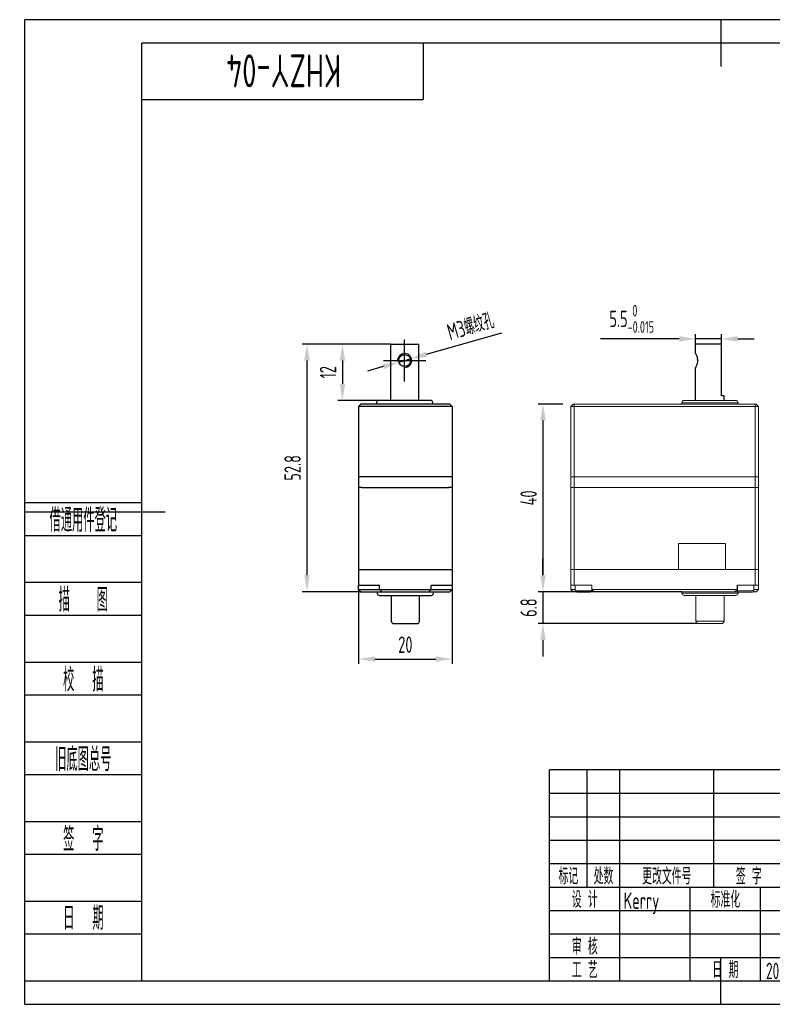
# Model space of a CAD drawing. Header units: inches. Extents: x -274 to 24, y 482 to 692.
# Tile 1 of 2: x -274 to -114, y 482 to 692. Entities that reach past the tile are written whole.
import ezdxf
from ezdxf.enums import TextEntityAlignment as Align

# ---------------------------------------------------------------- set-up
doc = ezdxf.new("R2010")
doc.units = ezdxf.units.IN
doc.header["$MEASUREMENT"] = 0
doc.header["$PDMODE"] = 3
doc.header["$PDSIZE"] = 0.3125
doc.linetypes.add('CENTER2', pattern=[28.575, 19.05, -3.175, 3.175, -3.175])
doc.layers.get('0').update_dxf_attribs({"linetype": 'CONTINUOUS'})
doc.layers.get('Defpoints').update_dxf_attribs({"linetype": 'CONTINUOUS'})
for name, color, linetype in [('02___PRT_ALL_AXES', 7, 'CONTINUOUS'), ('1轮廓实线层', 7, 'CONTINUOUS'), ('2细线层', 4, 'CONTINUOUS'), ('3中心线层', 1, 'CENTER2'), ('6文字层', 3, 'CONTINUOUS'), ('7标注层', 4, 'CONTINUOUS'), ('图框层', 7, 'CONTINUOUS')]:
    doc.layers.add(name, color=color, linetype=linetype)
doc.styles.add('PC_TEXTSTYLE', font='ISOCP.SHX', dxfattribs={"width": 0.707, "bigfont": 'GBCBIG.SHX'})
doc.dimstyles.new('GB_DIAMETER', dxfattribs={"dimtxt": 3.5, "dimasz": 3.5, "dimexe": 1, "dimexo": 0, "dimgap": 1.5, "dimtad": 1, "dimjust": 4, "dimdsep": 46, "dimtxsty": 'PC_TEXTSTYLE', "dimcen": 0, "dimclrd": 256, "dimclrt": 3, "dimadec": 0, "dimazin": 2, "dimtp": 0.1, "dimtm": 0.1, "dimtfac": 0.71, "dimtdec": 3, "dimtmove": 0, "dimatfit": 2, "dimfxl": 1, "dimtfill": 1, "dimarcsym": 0})
doc.dimstyles.new('GB_LINEAR', dxfattribs={"dimtxt": 3.5, "dimasz": 3.5, "dimexe": 1, "dimexo": 0, "dimgap": 1.5, "dimtad": 1, "dimdsep": 46, "dimtxsty": 'PC_TEXTSTYLE', "dimcen": 0, "dimclrd": 256, "dimclrt": 3, "dimadec": 0, "dimazin": 2, "dimtp": 0.1, "dimtm": 0.1, "dimtfac": 0.71, "dimtdec": 3, "dimtmove": 0, "dimatfit": 3, "dimfxl": 1, "dimtfill": 1, "dimarcsym": 0})

# ---------------------------------------------------------------- blocks, each defined once
blk = doc.blocks.new('*D5')
at = {"layer": '7标注层', "color": 0, "lineweight": -2}
for p, q in [((-158.42, 610.26), (-163.64, 610.26)), ((-157.77, 570.26), (-163.64, 570.26))]:
    blk.add_line(p, q, dxfattribs=at)
at = {"layer": '7标注层', "lineweight": -2}
blk.add_line((-162.64, 606.76), (-162.64, 573.76), dxfattribs=at)
at = {"layer": '7标注层'}
for points in [[(-162.05, 606.76), (-163.22, 606.76), (-162.64, 610.26)], [(-163.22, 573.76), (-162.05, 573.76), (-162.64, 570.26)]]:
    blk.add_solid(points, dxfattribs=at)
at = {"layer": 'Defpoints', "color": 0}
for p in [(-158.42, 610.26), (-162.64, 570.26), (-157.77, 570.26)]:
    blk.add_point(p, dxfattribs=at)
at = {"layer": '7标注层', "color": 3, "insert": (-165.71, 590.26), "char_height": 3.5, "attachment_point": 5, "rotation": 90, "style": 'PC_TEXTSTYLE', "bg_fill": 3, "box_fill_scale": 1.25, "bg_fill_color": 257, "bg_fill_transparency": 0}
blk.add_mtext('40', dxfattribs=at)
blk = doc.blocks.new('ZwmFrameMain_A4^_^无分区图框^_^landscape')
at = {"layer": '1轮廓实线层'}
for p, q in [((123.5, 205), (123.5, 195)), ((0, 0), (0, 200)), ((267, 200), (0, 200)), ((267, 200), (267, 0)), ((-25, 100), (5, 100)), ((272, 100), (262, 100)), ((123.5, -5), (123.5, 5)), ((0, 0), (267, 0))]:
    blk.add_line(p, q, dxfattribs=at)
at = {"layer": '2细线层'}
for p, q in [((-25, -5), (-25, 205)), ((272, 205), (-25, 205)), ((272, 205), (272, -5)), ((-25, -5), (272, -5))]:
    blk.add_line(p, q, dxfattribs=at)
blk = doc.blocks.new('ZwmFrameMain_标题栏1')
at = {"layer": '1轮廓实线层'}
for p, q in [((-180, 0), (-180, 45)), ((0, 45), (-180, 45)), ((-172, 20), (-172, 45)), ((-165, 20), (-165, 45)), ((-145, 20), (-145, 45)), ((-130, 20), (-130, 45)), ((-120, 0), (-120, 45)), ((0, 0), (0, 45)), ((-60, 30), (0, 30)), ((-180, 20), (-60, 20)), ((-165, 0), (-165, 20)), ((-150, 0), (-150, 20)), ((-135, 0), (-135, 20)), ((-60, 15), (0, 15)), ((-180, 0), (0, 0))]:
    blk.add_line(p, q, dxfattribs=at)
at = {"layer": '1轮廓实线层', "color": 7}
for p, q in [((-60, 0), (-60, 45)), ((-180, 25), (-120, 25))]:
    blk.add_line(p, q, dxfattribs=at)
at = {"layer": '2细线层'}
for p, q in [((-180, 40), (-120, 40)), ((-180, 35), (-120, 35)), ((-180, 30), (-120, 30)), ((-90, 0), (-90, 20)), ((-75, 6), (-75, 20)), ((-180, 15), (-120, 15)), ((-120, 14), (-60, 14)), ((-112.5, 6), (-112.5, 14)), ((-105, 6), (-105, 14)), ((-97.5, 6), (-97.5, 14)), ((-180, 10), (-120, 10)), ((-180, 5), (-120, 5)), ((-120, 6), (-60, 6))]:
    blk.add_line(p, q, dxfattribs=at)
at = {"layer": '6文字层', "style": 'PC_TEXTSTYLE', "width": 0.667}
for s, p in [('标记', (-176, 22.5)), ('处数', (-168.5, 22.5)), (' 更改文件号 ', (-155, 22.5)), (' 签 字 ', (-137.5, 22.5)), (' 日期 ', (-125, 22.5)), (' 设 计 ', (-172.5, 17.51)), (' 标准化 ', (-142.5, 17.51)), (' 图 样 标 记 ', (-105, 17)), (' 重 量 ', (-82.5, 17)), (' 比 例 ', (-67.5, 17)), (' 审 核 ', (-172.5, 7.5)), (' 工 艺 ', (-172.5, 2.5)), (' 日 期 ', (-142.5, 2.5)), ('共       页', (-105, 3)), ('第       页', (-75, 3))]:
    blk.add_text(s, height=3.5, dxfattribs=at).set_placement(p, align=Align.MIDDLE)
at = {"layer": '6文字层', "style": 'PC_TEXTSTYLE', "flags": 8}
for tag, height, width, p, p2 in [('企业名称', 5, 3.445461, (-54.29, 34.82), (-5.27, 34.82)), ('产品名称或材料标记', 7, 1.034456, (-113.46, 28.64), (-66.42, 28.64)), ('图样名称', 5, 3.480264, (-54.79, 19.98), (-5.27, 19.98)), ('标准化', 3.5, 1.756036, (-133.83, 15.37), (-120.75, 15.37)), ('重量', 3.5, 2.448074, (-88.46, 7.54), (-76.55, 7.54)), ('比例', 3.5, 2.367734, (-73.35, 7.54), (-61.93, 7.54)), ('图样代号', 5, 3.489916, (-54.79, 5.63), (-5.52, 5.63)), ('审核', 3.5, 2.723972, (-163.99, 5.37), (-150.63, 5.37)), ('工艺', 3.5, 2.851598, (-164.21, 0.37), (-150.89, 0.37)), ('日期', 3.5, 2.733185, (-133.83, 0.37), (-120.75, 0.37)), ('共几页', 3.5, 0.953151, (-108.58, 1.48), (-101.56, 1.48))]:
    blk.add_attdef(tag, text='', height=height, dxfattribs=dict(at, width=width)).set_placement(p, p2, align=Align.FIT)
at = {"layer": '6文字层', "style": 'PC_TEXTSTYLE', "width": 9.901758, "flags": 8}
blk.add_attdef('设计', text='', height=3.5, rotation=359.5768, dxfattribs=at).set_placement((-164.23, 15.37), (-150.37, 15.27), align=Align.FIT)
at = {"layer": '6文字层', "color": 3, "style": 'PC_TEXTSTYLE', "width": 0.96618, "flags": 8}
blk.add_attdef('第几页', text='', height=3.5, dxfattribs=at).set_placement((-78.29, 1.5), (-71.16, 1.5), align=Align.FIT)
at = {"layer": '6文字层', "color": 0, "style": 'PC_TEXTSTYLE', "width": 0.715273, "flags": 8}
blk.add_attdef('图纸张数', text='', height=3.5, dxfattribs=at).set_placement((-2.66, -3.87), (4.46, -3.87), align=Align.FIT)
blk = doc.blocks.new('ZwmFrameMain_图样代号')
at = {"layer": '2细线层', "linetype": 'Continuous'}
for p in [(60, 0), (0, -12)]:
    blk.add_line(p, (60, -12), dxfattribs=at)
at = {"layer": '6文字层', "style": 'PC_TEXTSTYLE', "width": 2.827942}
blk.add_attdef('图样代号', text='', height=7, rotation=180, dxfattribs=at).set_placement((58.24, -2.4), (2.35, -2.4), align=Align.FIT)
blk = doc.blocks.new('ZwmFrameMain_附加栏')
at = {"layer": '2细线层'}
for p, q in [((-25, 102), (0, 102)), ((-25, 95), (0, 95)), ((-25, 85), (0, 85)), ((-25, 78), (0, 78)), ((-25, 68), (0, 68)), ((-25, 61), (0, 61)), ((-25, 51), (0, 51)), ((-25, 44), (0, 44)), ((-25, 34), (0, 34)), ((-25, 27), (0, 27)), ((-25, 17), (0, 17)), ((-25, 10), (0, 10)), ((-25, 0), (0, 0))]:
    blk.add_line(p, q, dxfattribs=at)
at = {"layer": '6文字层', "color": 3, "style": 'PC_TEXTSTYLE'}
for s, width, p in [('借通用件登记', 0.667, (-12.5, 98.5)), ('描   图', 0.6667, (-12.5, 81.5)), ('校  描', 0.667, (-12.5, 64.5)), ('旧底图总号', 0.667, (-12.5, 47.5)), ('签  字', 0.667, (-12.5, 30.5)), ('日  期', 0.667, (-12.49, 13.6))]:
    blk.add_text(s, height=5, dxfattribs=dict(at, width=width)).set_placement(p, align=Align.MIDDLE)
at = {"layer": '6文字层', "style": 'PC_TEXTSTYLE'}
for tag, width, p, p2 in [('借通用件登记', 0.671328, (-23.44, 86.36), (-1.25, 86.36)), ('描图', 2.120922, (-23.44, 69.36), (-1.25, 69.36)), ('校图', 2.149976, (-23.75, 52.06), (-1.25, 52.06)), ('旧底图总号', 0.761452, (-22.84, 35.67), (-1.86, 35.67)), ('签字', 2.026939, (-23.14, 18.37), (-1.56, 18.37)), ('日期', 1.89999, (-22.84, 1.37), (-2.17, 1.37))]:
    blk.add_attdef(tag, text='', height=5, dxfattribs=dict(at, width=width)).set_placement(p, p2, align=Align.FIT)
blk = doc.blocks.new('*D23')
at = {"layer": '7标注层', "color": 0, "lineweight": -2}
for p, q in [((-195.16, 623.07), (-214, 623.07)), ((-201.53, 570.27), (-214, 570.27))]:
    blk.add_line(p, q, dxfattribs=at)
at = {"layer": '7标注层', "lineweight": -2}
blk.add_line((-213, 619.57), (-213, 573.77), dxfattribs=at)
at = {"layer": '7标注层'}
for points in [[(-212.41, 619.57), (-213.58, 619.57), (-213, 623.07)], [(-213.58, 573.77), (-212.41, 573.77), (-213, 570.27)]]:
    blk.add_solid(points, dxfattribs=at)
at = {"layer": 'Defpoints', "color": 0}
for p in [(-195.16, 623.07), (-213, 570.27), (-201.53, 570.27)]:
    blk.add_point(p, dxfattribs=at)
at = {"layer": '7标注层', "color": 3, "insert": (-216.07, 596.67), "char_height": 3.5, "attachment_point": 5, "rotation": 90, "style": 'PC_TEXTSTYLE', "bg_fill": 3, "box_fill_scale": 1.25, "bg_fill_color": 257, "bg_fill_transparency": 0}
blk.add_mtext('52.8', dxfattribs=at)
blk = doc.blocks.new('*D24')
at = {"layer": '7标注层', "lineweight": -2}
for p, q in [((-162.64, 573.76), (-162.64, 577.26)), ((-162.64, 570.26), (-162.64, 563.46)), ((-162.64, 559.96), (-162.64, 556.46))]:
    blk.add_line(p, q, dxfattribs=at)
at = {"layer": '7标注层', "color": 0, "lineweight": -2}
for p, q in [((-133.02, 570.26), (-163.64, 570.26)), ((-129.52, 563.46), (-163.64, 563.46))]:
    blk.add_line(p, q, dxfattribs=at)
at = {"layer": '7标注层'}
for points in [[(-163.22, 573.76), (-162.05, 573.76), (-162.64, 570.26)], [(-162.05, 559.96), (-163.22, 559.96), (-162.64, 563.46)]]:
    blk.add_solid(points, dxfattribs=at)
at = {"layer": 'Defpoints', "color": 0}
for p in [(-133.02, 570.26), (-162.64, 563.46), (-129.52, 563.46)]:
    blk.add_point(p, dxfattribs=at)
at = {"layer": '7标注层', "color": 3, "insert": (-165.71, 566.86), "char_height": 3.5, "attachment_point": 5, "rotation": 90, "style": 'PC_TEXTSTYLE', "bg_fill": 3, "box_fill_scale": 1.25, "bg_fill_color": 257, "bg_fill_transparency": 0}
blk.add_mtext('6.8', dxfattribs=at)
blk = doc.blocks.new('*D65')
at = {"layer": '7标注层', "color": 0, "lineweight": -2}
for p, q in [((-202.01, 570.77), (-202.01, 554.89)), ((-182.01, 570.77), (-182.01, 554.89))]:
    blk.add_line(p, q, dxfattribs=at)
at = {"layer": '7标注层', "lineweight": -2}
blk.add_line((-198.51, 555.89), (-185.51, 555.89), dxfattribs=at)
at = {"layer": '7标注层'}
for points in [[(-198.51, 556.47), (-198.51, 555.31), (-202.01, 555.89)], [(-185.51, 555.31), (-185.51, 556.47), (-182.01, 555.89)]]:
    blk.add_solid(points, dxfattribs=at)
at = {"layer": 'Defpoints', "color": 0}
for p in [(-202.01, 570.77), (-182.01, 570.77), (-182.01, 555.89)]:
    blk.add_point(p, dxfattribs=at)
at = {"layer": '7标注层', "color": 3, "insert": (-192.01, 558.97), "char_height": 3.5, "attachment_point": 5, "style": 'PC_TEXTSTYLE', "bg_fill": 3, "box_fill_scale": 1.25, "bg_fill_color": 257, "bg_fill_transparency": 0}
blk.add_mtext('20', dxfattribs=at)
blk = doc.blocks.new('*D66')
at = {"layer": '7标注层', "lineweight": -2}
for p, q in [((-171.53, 625.42), (-187.56, 620.87)), ((-193.39, 619.22), (-190.93, 619.91)), ((-196.75, 618.26), (-200.12, 617.31))]:
    blk.add_line(p, q, dxfattribs=at)
at = {"layer": '7标注层'}
for points in [[(-187.72, 621.43), (-187.41, 620.31), (-190.93, 619.91)], [(-196.59, 617.7), (-196.91, 618.82), (-193.39, 619.22)]]:
    blk.add_solid(points, dxfattribs=at)
at = {"layer": 'Defpoints', "color": 0}
for p in [(-190.93, 619.91), (-193.39, 619.22)]:
    blk.add_point(p, dxfattribs=at)
at = {"layer": '7标注层', "color": 3, "insert": (-178.12, 626.9), "char_height": 3.5, "attachment_point": 5, "rotation": 15.8432, "style": 'PC_TEXTSTYLE', "bg_fill": 3, "box_fill_scale": 1.25, "bg_fill_color": 257, "bg_fill_transparency": 0}
blk.add_mtext('M3螺纹孔', dxfattribs=at)
blk = doc.blocks.new('*D75')
at = {"layer": '7标注层', "lineweight": -2}
for p, q in [((-133.58, 624.18), (-150.34, 624.18)), ((-124.58, 624.18), (-130.08, 624.18)), ((-121.08, 624.18), (-117.58, 624.18))]:
    blk.add_line(p, q, dxfattribs=at)
at = {"layer": '7标注层', "color": 0, "lineweight": -2}
for p, q in [((-130.08, 623.07), (-130.08, 625.18)), ((-124.58, 623.07), (-124.58, 625.18))]:
    blk.add_line(p, q, dxfattribs=at)
at = {"layer": '7标注层'}
for points in [[(-133.58, 623.6), (-133.58, 624.77), (-130.08, 624.18)], [(-121.08, 624.77), (-121.08, 623.6), (-124.58, 624.18)]]:
    blk.add_solid(points, dxfattribs=at)
at = {"layer": 'Defpoints', "color": 0}
for p in [(-130.08, 624.18), (-130.08, 623.07), (-124.58, 623.07)]:
    blk.add_point(p, dxfattribs=at)
at = {"layer": '7标注层', "color": 3, "insert": (-143.71, 628.46), "char_height": 3.5, "attachment_point": 5, "style": 'PC_TEXTSTYLE', "bg_fill": 3, "box_fill_scale": 1.25, "bg_fill_color": 257, "bg_fill_transparency": 0}
blk.add_mtext('{\\A1;5.5{}{\\H0.71x;\\C2;\\S 0^ -0.015;}}', dxfattribs=at)
blk = doc.blocks.new('*D81')
at = {"layer": '7标注层', "color": 0, "lineweight": -2}
for p, q in [((-195.16, 623.07), (-206.43, 623.07)), ((-195.16, 611.07), (-206.43, 611.07))]:
    blk.add_line(p, q, dxfattribs=at)
at = {"layer": '7标注层', "lineweight": -2}
blk.add_line((-205.43, 619.57), (-205.43, 614.57), dxfattribs=at)
at = {"layer": '7标注层'}
for points in [[(-204.85, 619.57), (-206.02, 619.57), (-205.43, 623.07)], [(-206.02, 614.57), (-204.85, 614.57), (-205.43, 611.07)]]:
    blk.add_solid(points, dxfattribs=at)
at = {"layer": 'Defpoints', "color": 0}
for p in [(-195.16, 623.07), (-205.43, 611.07), (-195.16, 611.07)]:
    blk.add_point(p, dxfattribs=at)
at = {"layer": '7标注层', "color": 3, "insert": (-208.51, 617.07), "char_height": 3.5, "attachment_point": 5, "rotation": 90, "style": 'PC_TEXTSTYLE', "bg_fill": 3, "box_fill_scale": 1.25, "bg_fill_color": 257, "bg_fill_transparency": 0}
blk.add_mtext('12', dxfattribs=at)

msp = doc.modelspace()

# ---------------------------------------------------------------- linework, layer by layer
at = {"color": 7, "linetype": 'Continuous', "lineweight": 25}
for p, q in [((-195.158, 623.067), (-195.158, 611.067)), ((-195.158, 623.067), (-189.158, 623.067)), ((-189.158, 611.067), (-189.158, 623.067)), ((-130.076, 621.048), (-130.076, 623.067)), ((-124.576, 623.067), (-130.076, 623.067)), ((-124.576, 612.067), (-124.576, 623.067)), ((-130.076, 611.067), (-130.076, 618.079)), ((-124.076, 612.067), (-124.576, 612.067)), ((-124.076, 612.067), (-124.076, 611.067)), ((-202.008, 609.767), (-201.508, 610.267)), ((-201.307, 610.267), (-201.508, 610.267)), ((-182.707, 610.267), (-201.307, 610.267)), ((-182.704, 609.767), (-201.304, 609.767)), ((-198.165, 610.567), (-198.165, 610.267)), ((-192.135, 611.067), (-197.665, 611.067)), ((-186.665, 611.067), (-192.135, 611.067)), ((-186.165, 610.267), (-186.165, 610.567)), ((-182.508, 610.267), (-182.707, 610.267)), ((-182.006, 609.764), (-182.508, 610.267)), ((-182.008, 609.767), (-182.008, 594.767)), ((-201.304, 594.767), (-202.008, 594.767)), ((-182.704, 594.767), (-201.304, 594.767)), ((-182.008, 594.767), (-182.704, 594.767)), ((-182.008, 594.767), (-182.008, 592.467)), ((-201.304, 592.467), (-202.008, 592.467)), ((-201.304, 592.467), (-182.704, 592.467)), ((-182.008, 592.467), (-182.704, 592.467)), ((-182.008, 592.467), (-182.008, 574.967)), ((-202.008, 574.967), (-201.304, 574.967)), ((-201.304, 574.967), (-182.704, 574.967)), ((-182.704, 574.967), (-182.008, 574.967)), ((-182.008, 574.967), (-182.008, 570.767)), ((-202.008, 571.667), (-201.304, 571.667)), ((-201.304, 571.667), (-197.504, 571.667)), ((-197.504, 570.767), (-197.504, 571.667)), ((-186.504, 571.667), (-182.704, 571.667)), ((-186.504, 570.767), (-186.504, 571.667)), ((-182.704, 571.667), (-182.008, 571.667)), ((-202.008, 570.767), (-182.008, 570.767)), ((-202.008, 570.767), (-201.504, 570.267)), ((-201.694, 570.267), (-201.531, 570.267)), ((-201.504, 570.267), (-182.504, 570.267)), ((-198.004, 570.267), (-198.004, 569.967)), ((-197.515, 570.767), (-197.504, 570.767)), ((-197.007, 570.267), (-197.504, 570.767)), ((-197.504, 569.467), (-186.504, 569.467)), ((-197.015, 570.267), (-197.007, 570.267)), ((-195.004, 569.467), (-195.004, 563.967)), ((-189.004, 563.967), (-189.004, 569.467)), ((-186.504, 570.767), (-187.007, 570.267)), ((-186.004, 569.967), (-186.004, 570.267)), ((-182.504, 570.267), (-182.008, 570.767)), ((-194.504, 563.467), (-189.504, 563.467))]:
    msp.add_line(p, q, dxfattribs=at)
at = {"color": 7, "lineweight": 0}
for p, q in [((-156.192, 610.264), (-156.692, 609.764)), ((-156.692, 609.764), (-116.692, 609.764)), ((-156.692, 570.764), (-156.692, 609.764)), ((-156.192, 610.264), (-117.192, 610.264)), ((-155.992, 571.664), (-155.992, 610.264)), ((-133.017, 610.564), (-121.017, 610.564)), ((-133.017, 610.264), (-133.017, 610.564)), ((-132.517, 611.064), (-121.517, 611.064)), ((-121.017, 610.264), (-121.017, 610.564)), ((-117.392, 571.664), (-117.392, 610.264)), ((-117.192, 610.264), (-116.692, 609.764)), ((-116.692, 570.764), (-116.692, 609.764)), ((-116.692, 594.764), (-156.692, 594.764)), ((-116.692, 592.464), (-156.692, 592.464)), ((-133.695, 574.964), (-133.695, 580.564)), ((-123.695, 580.564), (-133.695, 580.564)), ((-123.695, 574.964), (-123.695, 580.564)), ((-156.692, 574.964), (-116.692, 574.964)), ((-156.692, 571.664), (-152.192, 571.664)), ((-152.192, 571.664), (-152.192, 570.764)), ((-121.192, 571.664), (-121.192, 570.764)), ((-121.192, 571.664), (-116.692, 571.664)), ((-155.742, 570.764), (-156.692, 570.764)), ((-156.192, 570.264), (-156.692, 570.764)), ((-155.661, 570.264), (-156.192, 570.264)), ((-152.242, 570.464), (-155.742, 570.464)), ((-152.542, 570.164), (-155.442, 570.164)), ((-121.061, 570.264), (-152.323, 570.264)), ((-121.142, 570.764), (-152.242, 570.764)), ((-152.192, 570.764), (-151.692, 570.264)), ((-133.017, 570.264), (-133.017, 569.964)), ((-121.017, 569.964), (-133.017, 569.964)), ((-121.517, 569.464), (-132.517, 569.464)), ((-130.017, 569.464), (-130.017, 563.964)), ((-124.017, 569.464), (-124.017, 563.964)), ((-121.692, 570.264), (-121.192, 570.764)), ((-117.642, 570.464), (-121.142, 570.464)), ((-121.017, 570.221), (-121.017, 569.964)), ((-117.942, 570.164), (-120.842, 570.164)), ((-117.192, 570.264), (-117.723, 570.264)), ((-116.692, 570.764), (-117.642, 570.764)), ((-116.692, 570.764), (-117.192, 570.264)), ((-124.017, 563.964), (-130.017, 563.964)), ((-124.517, 563.464), (-129.517, 563.464))]:
    msp.add_line(p, q, dxfattribs=at)
msp.add_circle((-192.158, 619.567), 1.275)
at = {"color": 7, "linetype": 'Continuous', "lineweight": 25}
for centre, start, end in [((-197.665, 610.567), 90, 180), ((-186.665, 610.567), 0, 90), ((-197.504, 569.967), 180, 270), ((-186.504, 569.967), 270, 0), ((-194.504, 563.967), 180, 270), ((-189.504, 563.967), 270, 0)]:
    msp.add_arc(centre, 0.5, start, end, dxfattribs=at)
at = {"color": 7, "lineweight": 0}
for centre, radius, start, end in [((-132.517, 610.564), 0.5, 90, 180), ((-121.517, 610.564), 0.5, 0, 90), ((-155.442, 570.464), 0.3, 180, 270), ((-152.542, 570.464), 0.3, 270, 0), ((-132.517, 569.964), 0.5, 180, 270), ((-121.517, 569.964), 0.5, 270, 0), ((-120.842, 570.464), 0.3, 180, 270), ((-117.942, 570.464), 0.3, 270, 0), ((-129.517, 563.964), 0.5, 180, 270), ((-124.517, 563.964), 0.5, 270, 0)]:
    msp.add_arc(centre, radius, start, end, dxfattribs=at)
at = {"color": 7, "linetype": 'Continuous', "lineweight": 25}
for points, knots in [([(-130.067, 621.048), (-130.069, 621.052), (-130.076, 621.066), (-130.01, 620.934), (-129.895, 620.674), (-129.758, 620.276), (-129.682, 619.875), (-129.676, 619.632), (-129.674, 619.567)], [0, 0, 0, 0, 0.0896251, 0.2791734, 0.4769546, 0.6944696, 0.9183125, 1, 1, 1, 1]), ([(-129.674, 619.567), (-129.683, 619.41), (-129.7, 619.098), (-129.817, 618.674), (-129.95, 618.328), (-130.06, 618.1), (-130.067, 618.085), (-130.07, 618.079)], [0, 0, 0, 0, 0.19592909, 0.39120576, 0.60262312, 0.8280407, 1, 1, 1, 1]), ([(-201.304, 609.767), (-201.487, 609.767), (-201.67, 609.767), (-201.93, 609.767), (-202.007, 609.767), (-202.008, 609.767)], [0, 0, 0, 0, 0.5, 0.5, 1, 1, 1, 1]), ([(-182.008, 609.767), (-182.007, 609.767), (-182.082, 609.767), (-182.339, 609.767), (-182.521, 609.767), (-182.704, 609.767)], [0, 0, 0, 0, 0.5, 0.5, 1, 1, 1, 1])]:
    msp.add_open_spline(points, degree=3, knots=knots, dxfattribs=at)
at = {"layer": '02___PRT_ALL_AXES', "color": 7, "lineweight": 0}
for p, q in [((-155.742, 571.664), (-155.742, 570.464)), ((-152.242, 571.664), (-152.242, 570.464)), ((-121.142, 571.664), (-121.142, 570.464)), ((-117.642, 571.664), (-117.642, 570.464))]:
    msp.add_line(p, q, dxfattribs=at)
at = {"layer": '2细线层'}
msp.add_arc((-192.158, 619.567), 1.5, 277, 187, dxfattribs=at)
at = {"layer": '3中心线层'}
msp.add_line((-192.158, 615.067), (-192.158, 624.067), dxfattribs=at)

# ---------------------------------------------------------------- block references
at = {"layer": '图框层'}
ref = msp.add_blockref('ZwmFrameMain_图样代号', (-248.222, 687.262), dxfattribs=at)
ref.add_attrib('图样代号', 'KHZY-04', dxfattribs={"layer": '6文字层', "height": 7, "rotation": 180, "style": 'PC_TEXTSTYLE', "width": 0.707}).set_placement((-217.929, 684.859), align=Align.CENTER)
msp.add_blockref('ZwmFrameMain_附加栏', (-248.222, 487.262), dxfattribs=at)
ref = msp.add_blockref('ZwmFrameMain_标题栏1', (18.778, 487.262), dxfattribs=at)
ref.add_attrib('产品名称或材料标记', '双轴舵机装配体（D轴）', dxfattribs={"layer": '6文字层', "height": 7, "style": 'PC_TEXTSTYLE', "width": 0.707}).set_placement((-71.164, 515.897), align=Align.CENTER)
ref.add_attrib('设计', 'Kerry', (-145.45, 502.634), dxfattribs={"layer": '6文字层', "height": 3.5, "rotation": 359.57685, "style": 'PC_TEXTSTYLE', "width": 0.707})
ref.add_attrib('日期', '2026/3/24', dxfattribs={"layer": '6文字层', "height": 3.5, "style": 'PC_TEXTSTYLE', "width": 0.598085}).set_placement((-115.057, 487.633), (-101.974, 487.633), align=Align.FIT)
ref.add_attrib('图样名称', '双轴舵机40×20×40系列 - D轴', dxfattribs={"layer": '6文字层', "height": 5, "style": 'PC_TEXTSTYLE', "width": 0.707}).set_placement((-11.248, 507.24), align=Align.CENTER)
ref.add_attrib('图样代号', 'KHZY-04', dxfattribs={"layer": '6文字层', "height": 5, "style": 'PC_TEXTSTYLE', "width": 0.707}).set_placement((-11.372, 492.892), align=Align.CENTER)
ref.add_attrib('比例', '1:1', dxfattribs={"layer": '6文字层', "height": 3.5, "style": 'PC_TEXTSTYLE', "width": 0.707}).set_placement((-48.863, 494.804), align=Align.CENTER)

# ---------------------------------------------------------------- dimensions: what is measured, and where the dimension line sits
at = {"layer": '7标注层'}
dim = msp.add_linear_dim(base=(-162.636, 570.264), p1=(-158.416, 610.264), p2=(-157.771, 570.264), angle=90, dimstyle='GB_LINEAR', override={"dimscale": 1, "dimgap": 1.5, "dimtad": 1, "dimjust": 0, "dimdec": 2, "dimlfac": 1, "dimse1": 0, "dimse2": 0, "dimsd1": 0, "dimsd2": 0, "dimclrd": 256, "dimclre": 0, "dimtofl": 1, "dimtvp": 0.1}, dxfattribs=at)
dim.commit()
dim.dimension.update_dxf_attribs({"geometry": '*D5', "text_midpoint": (-165.713, 590.264)})

# ---------------------------------------------------------------- next in the draw order: block references
at = {"layer": '图框层'}
msp.add_blockref('ZwmFrameMain_A4^_^无分区图框^_^landscape', (-248.222, 487.262), dxfattribs=at)

# ---------------------------------------------------------------- next in the draw order: dimensions: what is measured, and where the dimension line sits
at = {"layer": '7标注层'}
dim = msp.add_linear_dim(base=(-130.076, 624.185), p1=(-124.576, 623.067), p2=(-130.076, 623.067), text='{\\A1;<>{}{\\H0.71x;\\C2;\\S 0^ -0.015;}}', dimstyle='GB_LINEAR', override={"dimscale": 1, "dimgap": 1.5, "dimtad": 1, "dimjust": 0, "dimdec": 2, "dimlfac": 1, "dimpost": '<>', "dimse1": 0, "dimse2": 0, "dimsd1": 0, "dimsd2": 0, "dimclrd": 256, "dimclre": 0, "dimtol": 0, "dimlim": 0, "dimtp": 0, "dimtm": 0.015, "dimtdec": 3, "dimtofl": 1, "dimtvp": 0.1}, dxfattribs=at)
dim.commit()
dim.dimension.update_dxf_attribs({"geometry": '*D75', "text_midpoint": (-143.71, 624.185), "dimtype": 160})
for base, p1, p2, picture, middle in [((-212.996, 570.267), (-195.158, 623.067), (-201.531, 570.267), '*D23', (-216.071, 596.667)), ((-162.636, 563.464), (-133.017, 570.264), (-129.517, 563.464), '*D24', (-165.711, 566.864))]:
    dim = msp.add_linear_dim(base=base, p1=p1, p2=p2, angle=90, dimstyle='GB_LINEAR', override={"dimscale": 1, "dimgap": 1.5, "dimtad": 1, "dimjust": 0, "dimdec": 2, "dimlfac": 1, "dimse1": 0, "dimse2": 0, "dimsd1": 0, "dimsd2": 0, "dimclrd": 256, "dimclre": 0, "dimtofl": 1, "dimtvp": 0.1}, dxfattribs=at)
    dim.commit()
    dim.dimension.update_dxf_attribs({"geometry": picture, "text_midpoint": middle})

# ---------------------------------------------------------------- next in the draw order: linework, layer by layer
msp.add_line((-202.008, 609.767), (-202.008, 571.667))
at = {"color": 7, "linetype": 'Continuous', "lineweight": 25}
msp.add_line((-202.008, 570.767), (-202.008, 571.667), dxfattribs=at)
at = {"layer": '3中心线层'}
msp.add_line((-196.658, 619.567), (-187.658, 619.567), dxfattribs=at)

# ---------------------------------------------------------------- next in the draw order: dimensions: what is measured, and where the dimension line sits
at = {"layer": '7标注层'}
dim = msp.add_diameter_dim_2p(p1=(-193.385, 619.219), p2=(-190.932, 619.915), text='M3螺纹孔', dimstyle='GB_DIAMETER', override={"dimscale": 1, "dimgap": 1.5, "dimtad": 1, "dimjust": 4, "dimtih": 0, "dimtoh": 0, "dimdec": 2, "dimlfac": 1, "dimpost": '<>', "dimcen": 0, "dimse1": 0, "dimse2": 0, "dimsd1": 0, "dimsd2": 0, "dimtix": 0, "dimtofl": 1, "dimatfit": 0, "dimtvp": 0.1}, dxfattribs=at)
dim.commit()
dim.dimension.update_dxf_attribs({"geometry": '*D66', "text_midpoint": (-177.243, 623.8), "dimtype": 163})
dim = msp.add_linear_dim(base=(-182.008, 555.891), p1=(-202.008, 570.767), p2=(-182.008, 570.767), dimstyle='GB_LINEAR', override={"dimscale": 1, "dimgap": 1.5, "dimtad": 1, "dimjust": 0, "dimdec": 2, "dimlfac": 1, "dimse1": 0, "dimse2": 0, "dimsd1": 0, "dimsd2": 0, "dimclrd": 256, "dimclre": 0, "dimtofl": 1, "dimtvp": 0.1}, dxfattribs=at)
dim.commit()
dim.dimension.update_dxf_attribs({"geometry": '*D65', "text_midpoint": (-192.008, 555.891), "dimtype": 160})

# ---------------------------------------------------------------- next in the draw order: dimensions: what is measured, and where the dimension line sits
dim = msp.add_linear_dim(base=(-205.433, 611.067), p1=(-195.158, 623.067), p2=(-195.158, 611.067), angle=90, dimstyle='GB_LINEAR', override={"dimscale": 1, "dimgap": 1.5, "dimtad": 1, "dimjust": 0, "dimdec": 2, "dimlfac": 1, "dimse1": 0, "dimse2": 0, "dimsd1": 0, "dimsd2": 0, "dimclrd": 256, "dimclre": 0, "dimtofl": 1, "dimtvp": 0.1}, dxfattribs=at)
dim.commit()
dim.dimension.update_dxf_attribs({"geometry": '*D81', "text_midpoint": (-208.508, 617.067)})

doc.saveas('drawing.dxf')
